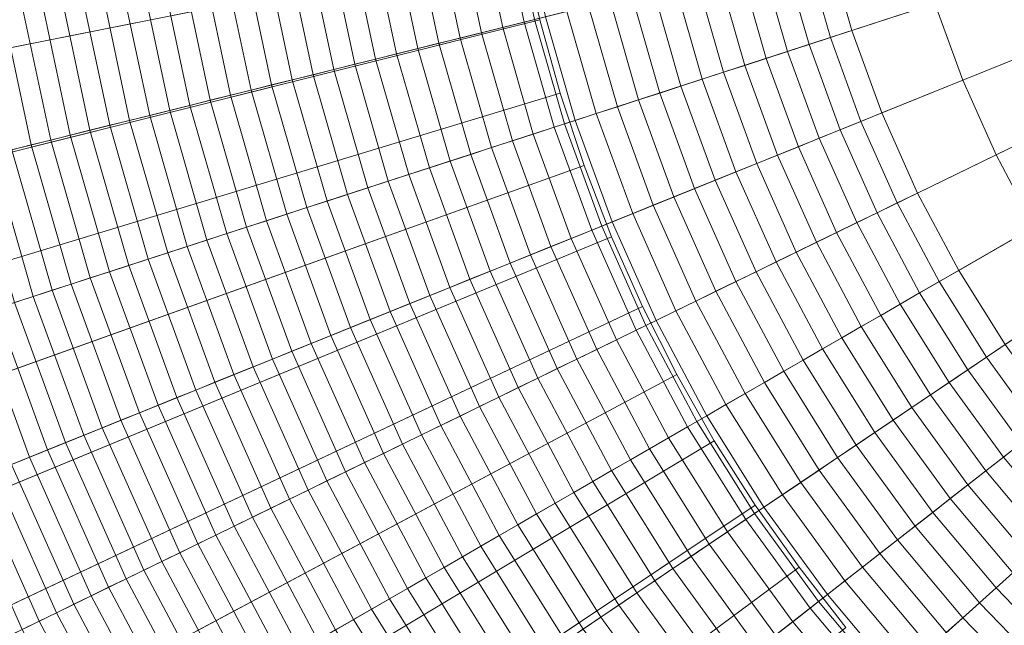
# Model space of a CAD drawing. Header units: centimetres. Extents: x -21.9 to 23.1, y -23 to 22.
# Tile 36 of 192: x -12.4 to -6.1, y -6.8 to -2.9. Entities that reach past the tile are written whole.
import ezdxf

# ---------------------------------------------------------------- set-up
doc = ezdxf.new("R2010")
doc.units = ezdxf.units.CM
doc.header["$LTSCALE"] = 2.54
doc.layers.add('Lucido design-1', color=7, linetype='Continuous')

# ---------------------------------------------------------------- blocks, each defined once
blk = doc.blocks.new('Gruppo-2-1')
at = {"color": 5, "linetype": 'Continuous', "lineweight": 9}
for points in [[(-7.2384, -2.46, -935.9022), (-7.0833, -3.0009, -935.9022), (-2.365, -1.4678, -936.1081), (-2.4246, -1.2598, -936.1081)], [(-1.8068, -1.2864, -948.7081), (-1.7468, -1.4512, -948.7081), (-6.3711, -3.3195, -948.7081), (-6.5502, -2.8276, -948.7081)], [(-1.7468, -1.4512, -948.7081), (-1.6755, -1.6114, -948.7081), (-6.1582, -3.7978, -948.7081), (-6.3711, -3.3195, -948.7081)], [(-21.4002, -2.6751, -949.2271), (-21.2674, -3.7512, -949.2271), (-9.276, -1.9724, -949.2271), (-9.3359, -1.4869, -949.2271)], [(-9.3359, -1.4869, -1010.9271), (-9.276, -1.9724, -1010.9271), (-20.8729, -3.6926, -1010.9271), (-21.0032, -2.636, -1010.9271)], [(-7.0833, -3.0009, -935.9022), (-6.8909, -3.5296, -935.9022), (-2.291, -1.6711, -936.1081), (-2.365, -1.4678, -936.1081)], [(-9.3625, -1.5553, -949.2271), (-9.2653, -2.2465, -949.2271), (-21.1844, -4.3481, -949.2271), (-21.3991, -2.8204, -949.2271)], [(-1.6755, -1.6114, -948.7081), (-1.5931, -1.7663, -948.7081), (-5.9124, -4.26, -948.7081), (-6.1582, -3.7978, -948.7081)], [(-6.8909, -3.5296, -935.9022), (-6.6621, -4.0435, -935.9022), (-2.203, -1.8687, -936.1081), (-2.291, -1.6711, -936.1081)], [(-6.6621, -4.0435, -935.9022), (-6.3979, -4.5403, -935.9022), (-2.1014, -2.0597, -936.1081), (-2.203, -1.8687, -936.1081)], [(-21.2674, -3.7512, -949.2271), (-21.0822, -4.8194, -949.2271), (-9.1925, -2.4544, -949.2271), (-9.276, -1.9724, -949.2271)], [(-9.276, -1.9724, -1010.9271), (-9.1925, -2.4544, -1010.9271), (-20.6911, -4.7416, -1010.9271), (-20.8729, -3.6926, -1010.9271)], [(-6.3979, -4.5403, -935.9022), (-6.0998, -5.0174, -935.9022), (-1.9868, -2.2432, -936.1081), (-2.1014, -2.0597, -936.1081)], [(-9.2653, -2.2465, -949.2271), (-9.1202, -2.9292, -949.2271), (-20.8637, -5.8572, -949.2271), (-21.1844, -4.3481, -949.2271)], [(-9.4727, -2.2831, -935.5887), (-9.3245, -2.9802, -935.5887), (-9.1873, -2.9459, -935.6207), (-9.3334, -2.2585, -935.6207)], [(-9.3334, -2.2585, -935.6207), (-9.1873, -2.9459, -935.6207), (-9.0497, -2.9116, -935.6511), (-9.1938, -2.2339, -935.6511)], [(-9.8884, -2.3563, -935.4834), (-9.7341, -3.0823, -935.4834), (-9.598, -3.0483, -935.5201), (-9.7502, -2.332, -935.5201)], [(-9.7502, -2.332, -935.5201), (-9.598, -3.0483, -935.5201), (-9.4614, -3.0143, -935.5552), (-9.6117, -2.3076, -935.5552)], [(-9.6117, -2.3076, -935.5552), (-9.4614, -3.0143, -935.5552), (-9.3245, -2.9802, -935.5887), (-9.4727, -2.2831, -935.5887)], [(-6.6945, -2.3244, -950.2271), (-6.5502, -2.8276, -950.2271), (-8.9278, -3.6002, -950.2271), (-9.1202, -2.9292, -950.2271)], [(-10.1635, -2.4049, -935.4055), (-10.0051, -3.1499, -935.4055), (-9.8698, -3.1161, -935.4452), (-10.0262, -2.3806, -935.4452)], [(-10.0262, -2.3806, -935.4452), (-9.8698, -3.1161, -935.4452), (-9.7341, -3.0823, -935.4834), (-9.8884, -2.3563, -935.4834)], [(-21.0822, -4.8194, -949.2271), (-20.8451, -5.8774, -949.2271), (-9.0855, -2.9318, -949.2271), (-9.1925, -2.4544, -949.2271)], [(-9.1925, -2.4544, -1010.9271), (-9.0855, -2.9318, -1010.9271), (-20.4582, -5.7805, -1010.9271), (-20.6911, -4.7416, -1010.9271)], [(-10.5728, -2.477, -935.277), (-10.4084, -3.2504, -935.277), (-10.2745, -3.217, -935.3213), (-10.4368, -2.4531, -935.3213)], [(-10.4368, -2.4531, -935.3213), (-10.2745, -3.217, -935.3213), (-10.14, -3.1835, -935.3642), (-10.3004, -2.429, -935.3642)], [(-10.3004, -2.429, -935.3642), (-10.14, -3.1835, -935.3642), (-10.0051, -3.1499, -935.4055), (-10.1635, -2.4049, -935.4055)], [(-9.1925, -2.4544, -949.2271), (-9.0855, -2.9318, -949.2271), (-9.0855, -2.9318, -1010.9271), (-9.1925, -2.4544, -1010.9271)], [(-7.3788, -2.495, -935.8924), (-7.2209, -3.0456, -935.8924), (-7.0833, -3.0009, -935.9022), (-7.2384, -2.46, -935.9022)], [(-10.9777, -2.5484, -935.1347), (-10.8073, -3.3499, -935.1347), (-10.6749, -3.3168, -935.1837), (-10.8432, -2.5247, -935.1837)], [(-10.8432, -2.5247, -935.1837), (-10.6749, -3.3168, -935.1837), (-10.5419, -3.2837, -935.2311), (-10.7083, -2.5009, -935.2311)], [(-10.7083, -2.5009, -935.2311), (-10.5419, -3.2837, -935.2311), (-10.4084, -3.2504, -935.277), (-10.5728, -2.477, -935.277)], [(-7.5191, -2.53, -935.881), (-7.3584, -3.0902, -935.881), (-7.2209, -3.0456, -935.8924), (-7.3788, -2.495, -935.8924)], [(-11.2449, -2.5955, -935.0324), (-11.0706, -3.4155, -935.0324), (-10.9392, -3.3828, -935.0843), (-11.1116, -2.572, -935.0843)], [(-11.1116, -2.572, -935.0843), (-10.9392, -3.3828, -935.0843), (-10.8073, -3.3499, -935.1347), (-10.9777, -2.5484, -935.1347)], [(-7.7992, -2.5999, -935.8535), (-7.633, -3.1795, -935.8535), (-7.4958, -3.1349, -935.8681), (-7.6592, -2.565, -935.8681)], [(-7.6592, -2.565, -935.8681), (-7.4958, -3.1349, -935.8681), (-7.3584, -3.0902, -935.881), (-7.5191, -2.53, -935.881)], [(-11.6414, -2.6655, -934.8676), (-11.4613, -3.5129, -934.8676), (-11.3316, -3.4806, -934.924), (-11.5098, -2.6423, -934.924)], [(-11.5098, -2.6423, -934.924), (-11.3316, -3.4806, -934.924), (-11.2014, -3.4481, -934.9789), (-11.3777, -2.6189, -934.9789)], [(-11.3777, -2.6189, -934.9789), (-11.2014, -3.4481, -934.9789), (-11.0706, -3.4155, -935.0324), (-11.2449, -2.5955, -935.0324)], [(-8.0787, -2.6695, -935.8197), (-7.9069, -3.2685, -935.8197), (-7.7701, -3.224, -935.8374), (-7.939, -2.6347, -935.8374)], [(-7.939, -2.6347, -935.8374), (-7.7701, -3.224, -935.8374), (-7.633, -3.1795, -935.8535), (-7.7992, -2.5999, -935.8535)], [(-12.0323, -2.7344, -934.6895), (-11.8464, -3.6089, -934.6895), (-11.7187, -3.5771, -934.7503), (-11.9026, -2.7115, -934.7503)], [(-11.9026, -2.7115, -934.7503), (-11.7187, -3.5771, -934.7503), (-11.5903, -3.5451, -934.8097), (-11.7723, -2.6885, -934.8097)], [(-11.7723, -2.6885, -934.8097), (-11.5903, -3.5451, -934.8097), (-11.4613, -3.5129, -934.8676), (-11.6414, -2.6655, -934.8676)], [(-8.3574, -2.739, -935.7794), (-8.1801, -3.3572, -935.7794), (-8.0436, -3.3129, -935.8003), (-8.2181, -2.7043, -935.8003)], [(-8.2181, -2.7043, -935.8003), (-8.0436, -3.3129, -935.8003), (-7.9069, -3.2685, -935.8197), (-8.0787, -2.6695, -935.8197)], [(-12.4171, -2.8022, -934.4984), (-12.2256, -3.7035, -934.4984), (-12.0999, -3.6721, -934.5635), (-12.2896, -2.7797, -934.5635)], [(-12.2896, -2.7797, -934.5635), (-12.0999, -3.6721, -934.5635), (-11.9735, -3.6406, -934.6272), (-12.1613, -2.7571, -934.6272)], [(-12.1613, -2.7571, -934.6272), (-11.9735, -3.6406, -934.6272), (-11.8464, -3.6089, -934.6895), (-12.0323, -2.7344, -934.6895)], [(-8.6351, -2.8083, -935.7328), (-8.4524, -3.4457, -935.7328), (-8.3164, -3.4015, -935.7569), (-8.4964, -2.7737, -935.7569)], [(-8.4964, -2.7737, -935.7569), (-8.3164, -3.4015, -935.7569), (-8.1801, -3.3572, -935.7794), (-8.3574, -2.739, -935.7794)], [(-12.6701, -2.8468, -934.3637), (-12.4748, -3.7656, -934.3637), (-12.3506, -3.7346, -934.4318), (-12.544, -2.8246, -934.4318)], [(-12.544, -2.8246, -934.4318), (-12.3506, -3.7346, -934.4318), (-12.2256, -3.7035, -934.4984), (-12.4171, -2.8022, -934.4984)], [(-6.5502, -2.8276, -950.2271), (-6.3711, -3.3195, -950.2271), (-8.6891, -4.2561, -950.2271), (-8.9278, -3.6002, -950.2271)], [(-8.9118, -2.8773, -935.6799), (-8.7236, -3.5338, -935.6799), (-8.5881, -3.4898, -935.7072), (-8.7736, -2.8428, -935.7072)], [(-8.7736, -2.8428, -935.7072), (-8.5881, -3.4898, -935.7072), (-8.4524, -3.4457, -935.7328), (-8.6351, -2.8083, -935.7328)], [(-6.5502, -2.8276, -948.7081), (-6.3711, -3.3195, -948.7081), (-6.3711, -3.3195, -950.2271), (-6.5502, -2.8276, -950.2271)], [(-9.0497, -2.9116, -935.6511), (-8.8587, -3.5777, -935.6511), (-8.7236, -3.5338, -935.6799), (-8.9118, -2.8773, -935.6799)], [(-9.1202, -2.9292, -949.2271), (-8.9278, -3.6002, -949.2271), (-20.4384, -7.3402, -949.2271), (-20.8637, -5.8572, -949.2271)], [(-20.8451, -5.8774, -949.2271), (-20.5558, -6.9223, -949.2271), (-8.955, -3.4032, -949.2271), (-9.0855, -2.9318, -949.2271)], [(-9.0855, -2.9318, -1010.9271), (-8.955, -3.4032, -1010.9271), (-20.1741, -6.8065, -1010.9271), (-20.4582, -5.7805, -1010.9271)], [(-9.3245, -2.9802, -935.5887), (-9.1281, -3.6652, -935.5887), (-8.9936, -3.6215, -935.6207), (-9.1873, -2.9459, -935.6207)], [(-9.1873, -2.9459, -935.6207), (-8.9936, -3.6215, -935.6207), (-8.8587, -3.5777, -935.6511), (-9.0497, -2.9116, -935.6511)], [(-9.1202, -2.9292, -950.2271), (-8.9278, -3.6002, -950.2271), (-8.9278, -3.6002, -949.2271), (-9.1202, -2.9292, -949.2271)], [(-9.0855, -2.9318, -949.2271), (-8.955, -3.4032, -949.2271), (-8.955, -3.4032, -1010.9271), (-9.0855, -2.9318, -1010.9271)], [(-9.598, -3.0483, -935.5201), (-9.3961, -3.7523, -935.5201), (-9.2623, -3.7088, -935.5552), (-9.4614, -3.0143, -935.5552)], [(-9.4614, -3.0143, -935.5552), (-9.2623, -3.7088, -935.5552), (-9.1281, -3.6652, -935.5887), (-9.3245, -2.9802, -935.5887)], [(-7.2209, -3.0456, -935.8924), (-7.025, -3.5838, -935.8924), (-6.8909, -3.5296, -935.9022), (-7.0833, -3.0009, -935.9022)], [(-9.8698, -3.1161, -935.4452), (-9.6626, -3.8389, -935.4452), (-9.5295, -3.7957, -935.4834), (-9.7341, -3.0823, -935.4834)], [(-9.7341, -3.0823, -935.4834), (-9.5295, -3.7957, -935.4834), (-9.3961, -3.7523, -935.5201), (-9.598, -3.0483, -935.5201)], [(-7.4958, -3.1349, -935.8681), (-7.293, -3.692, -935.8681), (-7.1591, -3.6379, -935.881), (-7.3584, -3.0902, -935.881)], [(-7.3584, -3.0902, -935.881), (-7.1591, -3.6379, -935.881), (-7.025, -3.5838, -935.8924), (-7.2209, -3.0456, -935.8924)], [(-10.14, -3.1835, -935.3642), (-9.9274, -3.925, -935.3642), (-9.7952, -3.882, -935.4055), (-10.0051, -3.1499, -935.4055)], [(-10.0051, -3.1499, -935.4055), (-9.7952, -3.882, -935.4055), (-9.6626, -3.8389, -935.4452), (-9.8698, -3.1161, -935.4452)], [(-7.633, -3.1795, -935.8535), (-7.4268, -3.7461, -935.8535), (-7.293, -3.692, -935.8681), (-7.4958, -3.1349, -935.8681)], [(-10.4084, -3.2504, -935.277), (-10.1905, -4.0104, -935.277), (-10.0592, -3.9678, -935.3213), (-10.2745, -3.217, -935.3213)], [(-10.2745, -3.217, -935.3213), (-10.0592, -3.9678, -935.3213), (-9.9274, -3.925, -935.3642), (-10.14, -3.1835, -935.3642)], [(-7.7701, -3.224, -935.8374), (-7.5604, -3.8001, -935.8374), (-7.4268, -3.7461, -935.8535), (-7.633, -3.1795, -935.8535)], [(-10.6749, -3.3168, -935.1837), (-10.4517, -4.0953, -935.1837), (-10.3213, -4.0529, -935.2311), (-10.5419, -3.2837, -935.2311)], [(-10.5419, -3.2837, -935.2311), (-10.3213, -4.0529, -935.2311), (-10.1905, -4.0104, -935.277), (-10.4084, -3.2504, -935.277)], [(-8.0436, -3.3129, -935.8003), (-7.8271, -3.9078, -935.8003), (-7.6938, -3.854, -935.8197), (-7.9069, -3.2685, -935.8197)], [(-7.9069, -3.2685, -935.8197), (-7.6938, -3.854, -935.8197), (-7.5604, -3.8001, -935.8374), (-7.7701, -3.224, -935.8374)], [(-10.8073, -3.3499, -935.1347), (-10.5815, -4.1375, -935.1347), (-10.4517, -4.0953, -935.1837), (-10.6749, -3.3168, -935.1837)], [(-6.3711, -3.3195, -950.2271), (-6.1582, -3.7978, -950.2271), (-8.4052, -4.8937, -950.2271), (-8.6891, -4.2561, -950.2271)], [(-8.1801, -3.3572, -935.7794), (-7.9602, -3.9616, -935.7794), (-7.8271, -3.9078, -935.8003), (-8.0436, -3.3129, -935.8003)], [(-6.3711, -3.3195, -948.7081), (-6.1582, -3.7978, -948.7081), (-6.1582, -3.7978, -950.2271), (-6.3711, -3.3195, -950.2271)], [(-20.5558, -6.9223, -949.2271), (-20.2153, -7.9517, -949.2271), (-8.8014, -3.8677, -949.2271), (-8.955, -3.4032, -949.2271)], [(-8.955, -3.4032, -1010.9271), (-8.8014, -3.8677, -1010.9271), (-19.8398, -7.8173, -1010.9271), (-20.1741, -6.8065, -1010.9271)], [(-11.0706, -3.4155, -935.0324), (-10.8396, -4.2213, -935.0324), (-10.7108, -4.1795, -935.0843), (-10.9392, -3.3828, -935.0843)], [(-10.9392, -3.3828, -935.0843), (-10.7108, -4.1795, -935.0843), (-10.5815, -4.1375, -935.1347), (-10.8073, -3.3499, -935.1347)], [(-8.955, -3.4032, -949.2271), (-8.8014, -3.8677, -949.2271), (-8.8014, -3.8677, -1010.9271), (-8.955, -3.4032, -1010.9271)], [(-8.4524, -3.4457, -935.7328), (-8.2256, -4.0688, -935.7328), (-8.093, -4.0152, -935.7569), (-8.3164, -3.4015, -935.7569)], [(-8.3164, -3.4015, -935.7569), (-8.093, -4.0152, -935.7569), (-7.9602, -3.9616, -935.7794), (-8.1801, -3.3572, -935.7794)], [(-11.3316, -3.4806, -934.924), (-11.0954, -4.3045, -934.924), (-10.9678, -4.263, -934.9789), (-11.2014, -3.4481, -934.9789)], [(-11.2014, -3.4481, -934.9789), (-10.9678, -4.263, -934.9789), (-10.8396, -4.2213, -935.0324), (-11.0706, -3.4155, -935.0324)], [(-8.5881, -3.4898, -935.7072), (-8.3579, -4.1223, -935.7072), (-8.2256, -4.0688, -935.7328), (-8.4524, -3.4457, -935.7328)], [(-11.5903, -3.5451, -934.8097), (-11.3489, -4.3868, -934.8097), (-11.2225, -4.3457, -934.8676), (-11.4613, -3.5129, -934.8676)], [(-11.4613, -3.5129, -934.8676), (-11.2225, -4.3457, -934.8676), (-11.0954, -4.3045, -934.924), (-11.3316, -3.4806, -934.924)], [(-8.8587, -3.5777, -935.6511), (-8.6217, -4.2289, -935.6511), (-8.49, -4.1756, -935.6799), (-8.7236, -3.5338, -935.6799)], [(-8.7236, -3.5338, -935.6799), (-8.49, -4.1756, -935.6799), (-8.3579, -4.1223, -935.7072), (-8.5881, -3.4898, -935.7072)], [(-7.025, -3.5838, -935.8924), (-6.7921, -4.107, -935.8924), (-6.6621, -4.0435, -935.9022), (-6.8909, -3.5296, -935.9022)], [(-8.9278, -3.6002, -949.2271), (-8.6891, -4.2561, -949.2271), (-19.9108, -8.7899, -949.2271), (-20.4384, -7.3402, -949.2271)], [(-11.8464, -3.6089, -934.6895), (-11.5999, -4.4684, -934.6895), (-11.4747, -4.4277, -934.7503), (-11.7187, -3.5771, -934.7503)], [(-11.7187, -3.5771, -934.7503), (-11.4747, -4.4277, -934.7503), (-11.3489, -4.3868, -934.8097), (-11.5903, -3.5451, -934.8097)], [(-8.9936, -3.6215, -935.6207), (-8.7532, -4.282, -935.6207), (-8.6217, -4.2289, -935.6511), (-8.8587, -3.5777, -935.6511)], [(-8.9278, -3.6002, -950.2271), (-8.6891, -4.2561, -950.2271), (-8.6891, -4.2561, -949.2271), (-8.9278, -3.6002, -949.2271)], [(-7.1591, -3.6379, -935.881), (-6.922, -4.1703, -935.881), (-6.7921, -4.107, -935.8924), (-7.025, -3.5838, -935.8924)], [(-12.0999, -3.6721, -934.5635), (-11.8484, -4.5491, -934.5635), (-11.7245, -4.5089, -934.6272), (-11.9735, -3.6406, -934.6272)], [(-11.9735, -3.6406, -934.6272), (-11.7245, -4.5089, -934.6272), (-11.5999, -4.4684, -934.6895), (-11.8464, -3.6089, -934.6895)], [(-9.2623, -3.7088, -935.5552), (-9.0152, -4.3878, -935.5552), (-8.8843, -4.335, -935.5887), (-9.1281, -3.6652, -935.5887)], [(-9.1281, -3.6652, -935.5887), (-8.8843, -4.335, -935.5887), (-8.7532, -4.282, -935.6207), (-8.9936, -3.6215, -935.6207)], [(-7.293, -3.692, -935.8681), (-7.0518, -4.2336, -935.8681), (-6.922, -4.1703, -935.881), (-7.1591, -3.6379, -935.881)], [(-12.3506, -3.7346, -934.4318), (-12.0941, -4.629, -934.4318), (-11.9716, -4.5892, -934.4984), (-12.2256, -3.7035, -934.4984)], [(-12.2256, -3.7035, -934.4984), (-11.9716, -4.5892, -934.4984), (-11.8484, -4.5491, -934.5635), (-12.0999, -3.6721, -934.5635)], [(-9.3961, -3.7523, -935.5201), (-9.1456, -4.4405, -935.5201), (-9.0152, -4.3878, -935.5552), (-9.2623, -3.7088, -935.5552)], [(-7.4268, -3.7461, -935.8535), (-7.1815, -4.2969, -935.8535), (-7.0518, -4.2336, -935.8681), (-7.293, -3.692, -935.8681)], [(-12.5984, -3.7964, -934.2943), (-12.337, -4.7079, -934.2943), (-12.2159, -4.6685, -934.3637), (-12.4748, -3.7656, -934.3637)], [(-12.4748, -3.7656, -934.3637), (-12.2159, -4.6685, -934.3637), (-12.0941, -4.629, -934.4318), (-12.3506, -3.7346, -934.4318)], [(-9.5295, -3.7957, -935.4834), (-9.2757, -4.4931, -935.4834), (-9.1456, -4.4405, -935.5201), (-9.3961, -3.7523, -935.5201)], [(-7.5604, -3.8001, -935.8374), (-7.3111, -4.3601, -935.8374), (-7.1815, -4.2969, -935.8535), (-7.4268, -3.7461, -935.8535)], [(-12.7211, -3.827, -934.2235), (-12.4574, -4.747, -934.2235), (-12.337, -4.7079, -934.2943), (-12.5984, -3.7964, -934.2943)], [(-9.7952, -3.882, -935.4055), (-9.5347, -4.5977, -935.4055), (-9.4054, -4.5455, -935.4452), (-9.6626, -3.8389, -935.4452)], [(-9.6626, -3.8389, -935.4452), (-9.4054, -4.5455, -935.4452), (-9.2757, -4.4931, -935.4834), (-9.5295, -3.7957, -935.4834)], [(-6.1582, -3.7978, -950.2271), (-5.9124, -4.26, -950.2271), (-8.0775, -5.51, -950.2271), (-8.4052, -4.8937, -950.2271)], [(-7.8271, -3.9078, -935.8003), (-7.5696, -4.4862, -935.8003), (-7.4404, -4.4232, -935.8197), (-7.6938, -3.854, -935.8197)], [(-7.6938, -3.854, -935.8197), (-7.4404, -4.4232, -935.8197), (-7.3111, -4.3601, -935.8374), (-7.5604, -3.8001, -935.8374)], [(-6.1582, -3.7978, -948.7081), (-5.9124, -4.26, -948.7081), (-5.9124, -4.26, -950.2271), (-6.1582, -3.7978, -950.2271)], [(-20.2153, -7.9517, -949.2271), (-19.825, -8.9632, -949.2271), (-8.6252, -4.3241, -949.2271), (-8.8014, -3.8677, -949.2271)], [(-8.8014, -3.8677, -1010.9271), (-8.6252, -4.3241, -1010.9271), (-19.4566, -8.8106, -1010.9271), (-19.8398, -7.8173, -1010.9271)], [(-9.9274, -3.925, -935.3642), (-9.6636, -4.6498, -935.3642), (-9.5347, -4.5977, -935.4055), (-9.7952, -3.882, -935.4055)], [(-8.8014, -3.8677, -949.2271), (-8.6252, -4.3241, -949.2271), (-8.6252, -4.3241, -1010.9271), (-8.8014, -3.8677, -1010.9271)], [(-7.9602, -3.9616, -935.7794), (-7.6986, -4.5491, -935.7794), (-7.5696, -4.4862, -935.8003), (-7.8271, -3.9078, -935.8003)], [(-10.1905, -4.0104, -935.277), (-9.9201, -4.7534, -935.277), (-9.7921, -4.7017, -935.3213), (-10.0592, -3.9678, -935.3213)], [(-10.0592, -3.9678, -935.3213), (-9.7921, -4.7017, -935.3213), (-9.6636, -4.6498, -935.3642), (-9.9274, -3.925, -935.3642)], [(-8.093, -4.0152, -935.7569), (-7.8273, -4.6119, -935.7569), (-7.6986, -4.5491, -935.7794), (-7.9602, -3.9616, -935.7794)], [(-10.3213, -4.0529, -935.2311), (-10.0476, -4.8049, -935.2311), (-9.9201, -4.7534, -935.277), (-10.1905, -4.0104, -935.277)], [(-8.2256, -4.0688, -935.7328), (-7.9559, -4.6746, -935.7328), (-7.8273, -4.6119, -935.7569), (-8.093, -4.0152, -935.7569)], [(-6.7921, -4.107, -935.8924), (-6.5232, -4.6126, -935.8924), (-6.3979, -4.5403, -935.9022), (-6.6621, -4.0435, -935.9022)], [(-10.5815, -4.1375, -935.1347), (-10.3012, -4.9074, -935.1347), (-10.1747, -4.8563, -935.1837), (-10.4517, -4.0953, -935.1837)], [(-10.4517, -4.0953, -935.1837), (-10.1747, -4.8563, -935.1837), (-10.0476, -4.8049, -935.2311), (-10.3213, -4.0529, -935.2311)], [(-8.3579, -4.1223, -935.7072), (-8.0841, -4.7371, -935.7072), (-7.9559, -4.6746, -935.7328), (-8.2256, -4.0688, -935.7328)], [(-6.922, -4.1703, -935.881), (-6.6484, -4.6849, -935.881), (-6.5232, -4.6126, -935.8924), (-6.7921, -4.107, -935.8924)], [(-10.7108, -4.1795, -935.0843), (-10.4273, -4.9584, -935.0843), (-10.3012, -4.9074, -935.1347), (-10.5815, -4.1375, -935.1347)], [(-8.49, -4.1756, -935.6799), (-8.2122, -4.7996, -935.6799), (-8.0841, -4.7371, -935.7072), (-8.3579, -4.1223, -935.7072)], [(-7.0518, -4.2336, -935.8681), (-6.7735, -4.7571, -935.8681), (-6.6484, -4.6849, -935.881), (-6.922, -4.1703, -935.881)], [(-10.9678, -4.263, -934.9789), (-10.6778, -5.0596, -934.9789), (-10.5528, -5.0091, -935.0324), (-10.8396, -4.2213, -935.0324)], [(-10.8396, -4.2213, -935.0324), (-10.5528, -5.0091, -935.0324), (-10.4273, -4.9584, -935.0843), (-10.7108, -4.1795, -935.0843)], [(-8.7532, -4.282, -935.6207), (-8.4673, -4.924, -935.6207), (-8.3399, -4.8619, -935.6511), (-8.6217, -4.2289, -935.6511)], [(-8.6217, -4.2289, -935.6511), (-8.3399, -4.8619, -935.6511), (-8.2122, -4.7996, -935.6799), (-8.49, -4.1756, -935.6799)], [(-7.1815, -4.2969, -935.8535), (-6.8985, -4.8293, -935.8535), (-6.7735, -4.7571, -935.8681), (-7.0518, -4.2336, -935.8681)], [(-8.6891, -4.2561, -949.2271), (-8.4052, -4.8937, -949.2271), (-19.2833, -10.1993, -949.2271), (-19.9108, -8.7899, -949.2271)], [(-11.0954, -4.3045, -934.924), (-10.8023, -5.1099, -934.924), (-10.6778, -5.0596, -934.9789), (-10.9678, -4.263, -934.9789)], [(-8.8843, -4.335, -935.5887), (-8.5945, -4.986, -935.5887), (-8.4673, -4.924, -935.6207), (-8.7532, -4.282, -935.6207)], [(-8.6891, -4.2561, -950.2271), (-8.4052, -4.8937, -950.2271), (-8.4052, -4.8937, -949.2271), (-8.6891, -4.2561, -949.2271)], [(-5.9124, -4.26, -950.2271), (-5.635, -4.7039, -950.2271), (-7.7076, -6.1019, -950.2271), (-8.0775, -5.51, -950.2271)], [(-7.3111, -4.3601, -935.8374), (-7.0233, -4.9013, -935.8374), (-6.8985, -4.8293, -935.8535), (-7.1815, -4.2969, -935.8535)], [(-19.825, -8.9632, -949.2271), (-19.3858, -9.9544, -949.2271), (-8.4271, -4.7713, -949.2271), (-8.6252, -4.3241, -949.2271)], [(-8.6252, -4.3241, -1010.9271), (-8.4271, -4.7713, -1010.9271), (-19.0252, -9.7839, -1010.9271), (-19.4566, -8.8106, -1010.9271)], [(-11.3489, -4.3868, -934.8097), (-11.0494, -5.2097, -934.8097), (-10.9261, -5.1599, -934.8676), (-11.2225, -4.3457, -934.8676)], [(-11.2225, -4.3457, -934.8676), (-10.9261, -5.1599, -934.8676), (-10.8023, -5.1099, -934.924), (-11.0954, -4.3045, -934.924)], [(-9.0152, -4.3878, -935.5552), (-8.7213, -5.0479, -935.5552), (-8.5945, -4.986, -935.5887), (-8.8843, -4.335, -935.5887)], [(-8.6252, -4.3241, -949.2271), (-8.4271, -4.7713, -949.2271), (-8.4271, -4.7713, -1010.9271), (-8.6252, -4.3241, -1010.9271)], [(-7.4404, -4.4232, -935.8197), (-7.1479, -4.9733, -935.8197), (-7.0233, -4.9013, -935.8374), (-7.3111, -4.3601, -935.8374)], [(-11.4747, -4.4277, -934.7503), (-11.1721, -5.2593, -934.7503), (-11.0494, -5.2097, -934.8097), (-11.3489, -4.3868, -934.8097)], [(-9.1456, -4.4405, -935.5201), (-8.8477, -5.1096, -935.5201), (-8.7213, -5.0479, -935.5552), (-9.0152, -4.3878, -935.5552)], [(-7.5696, -4.4862, -935.8003), (-7.2724, -5.0452, -935.8003), (-7.1479, -4.9733, -935.8197), (-7.4404, -4.4232, -935.8197)], [(-11.7245, -4.5089, -934.6272), (-11.4156, -5.3576, -934.6272), (-11.2941, -5.3086, -934.6895), (-11.5999, -4.4684, -934.6895)], [(-11.5999, -4.4684, -934.6895), (-11.2941, -5.3086, -934.6895), (-11.1721, -5.2593, -934.7503), (-11.4747, -4.4277, -934.7503)], [(-9.2757, -4.4931, -935.4834), (-8.9738, -5.1711, -935.4834), (-8.8477, -5.1096, -935.5201), (-9.1456, -4.4405, -935.5201)], [(-7.6986, -4.5491, -935.7794), (-7.3966, -5.1169, -935.7794), (-7.2724, -5.0452, -935.8003), (-7.5696, -4.4862, -935.8003)], [(-11.9716, -4.5892, -934.4984), (-11.6565, -5.455, -934.4984), (-11.5364, -5.4064, -934.5635), (-11.8484, -4.5491, -934.5635)], [(-11.8484, -4.5491, -934.5635), (-11.5364, -5.4064, -934.5635), (-11.4156, -5.3576, -934.6272), (-11.7245, -4.5089, -934.6272)], [(-9.5347, -4.5977, -935.4055), (-9.2249, -5.2935, -935.4055), (-9.0996, -5.2324, -935.4452), (-9.4054, -4.5455, -935.4452)], [(-9.4054, -4.5455, -935.4452), (-9.0996, -5.2324, -935.4452), (-8.9738, -5.1711, -935.4834), (-9.2757, -4.4931, -935.4834)], [(-7.8273, -4.6119, -935.7569), (-7.5207, -5.1885, -935.7569), (-7.3966, -5.1169, -935.7794), (-7.6986, -4.5491, -935.7794)], [(-6.5232, -4.6126, -935.8924), (-6.2197, -5.0983, -935.8924), (-6.0998, -5.0174, -935.9022), (-6.3979, -4.5403, -935.9022)], [(-12.0941, -4.629, -934.4318), (-11.7759, -5.5032, -934.4318), (-11.6565, -5.455, -934.4984), (-11.9716, -4.5892, -934.4984)], [(-9.6636, -4.6498, -935.3642), (-9.3499, -5.3545, -935.3642), (-9.2249, -5.2935, -935.4055), (-9.5347, -4.5977, -935.4055)], [(-7.9559, -4.6746, -935.7328), (-7.6446, -5.26, -935.7328), (-7.5207, -5.1885, -935.7569), (-7.8273, -4.6119, -935.7569)], [(-6.6484, -4.6849, -935.881), (-6.3396, -5.1792, -935.881), (-6.2197, -5.0983, -935.8924), (-6.5232, -4.6126, -935.8924)], [(-12.337, -4.7079, -934.2943), (-12.0127, -5.5989, -934.2943), (-11.8947, -5.5512, -934.3637), (-12.2159, -4.6685, -934.3637)], [(-12.2159, -4.6685, -934.3637), (-11.8947, -5.5512, -934.3637), (-11.7759, -5.5032, -934.4318), (-12.0941, -4.629, -934.4318)], [(-9.7921, -4.7017, -935.3213), (-9.4744, -5.4152, -935.3213), (-9.3499, -5.3545, -935.3642), (-9.6636, -4.6498, -935.3642)], [(-8.0841, -4.7371, -935.7072), (-7.7682, -5.3314, -935.7072), (-7.6446, -5.26, -935.7328), (-7.9559, -4.6746, -935.7328)], [(-12.4574, -4.747, -934.2235), (-12.13, -5.6463, -934.2235), (-12.0127, -5.5989, -934.2943), (-12.337, -4.7079, -934.2943)], [(-9.9201, -4.7534, -935.277), (-9.5985, -5.4757, -935.277), (-9.4744, -5.4152, -935.3213), (-9.7921, -4.7017, -935.3213)], [(-8.2122, -4.7996, -935.6799), (-7.8915, -5.4026, -935.6799), (-7.7682, -5.3314, -935.7072), (-8.0841, -4.7371, -935.7072)], [(-5.635, -4.7039, -950.2271), (-5.3273, -5.1275, -950.2271), (-7.2973, -6.6666, -950.2271), (-7.7076, -6.1019, -950.2271)], [(-6.7735, -4.7571, -935.8681), (-6.4593, -5.2599, -935.8681), (-6.3396, -5.1792, -935.881), (-6.6484, -4.6849, -935.881)], [(-19.3858, -9.9544, -949.2271), (-18.8986, -10.923, -949.2271), (-8.2072, -5.2084, -949.2271), (-8.4271, -4.7713, -949.2271)], [(-8.4271, -4.7713, -1010.9271), (-8.2072, -5.2084, -1010.9271), (-18.5469, -10.735, -1010.9271), (-19.0252, -9.7839, -1010.9271)], [(-12.6958, -4.8245, -934.0776), (-12.3625, -5.7402, -934.0776), (-12.2466, -5.6934, -934.1512), (-12.5769, -4.7858, -934.1512)], [(-12.5769, -4.7858, -934.1512), (-12.2466, -5.6934, -934.1512), (-12.13, -5.6463, -934.2235), (-12.4574, -4.747, -934.2235)], [(-10.0476, -4.8049, -935.2311), (-9.7221, -5.536, -935.2311), (-9.5985, -5.4757, -935.277), (-9.9201, -4.7534, -935.277)], [(-8.4271, -4.7713, -949.2271), (-8.2072, -5.2084, -949.2271), (-8.2072, -5.2084, -1010.9271), (-8.4271, -4.7713, -1010.9271)], [(-8.3399, -4.8619, -935.6511), (-8.0146, -5.4737, -935.6511), (-7.8915, -5.4026, -935.6799), (-8.2122, -4.7996, -935.6799)], [(-6.8985, -4.8293, -935.8535), (-6.5789, -5.3406, -935.8535), (-6.4593, -5.2599, -935.8681), (-6.7735, -4.7571, -935.8681)], [(-12.8138, -4.8628, -934.0026), (-12.4775, -5.7867, -934.0026), (-12.3625, -5.7402, -934.0776), (-12.6958, -4.8245, -934.0776)], [(-10.3012, -4.9074, -935.1347), (-9.968, -5.6559, -935.1347), (-9.8453, -5.5961, -935.1837), (-10.1747, -4.8563, -935.1837)], [(-10.1747, -4.8563, -935.1837), (-9.8453, -5.5961, -935.1837), (-9.7221, -5.536, -935.2311), (-10.0476, -4.8049, -935.2311)], [(-8.4673, -4.924, -935.6207), (-8.1374, -5.5446, -935.6207), (-8.0146, -5.4737, -935.6511), (-8.3399, -4.8619, -935.6511)], [(-7.0233, -4.9013, -935.8374), (-6.6984, -5.4212, -935.8374), (-6.5789, -5.3406, -935.8535), (-6.8985, -4.8293, -935.8535)], [(-8.4052, -4.8937, -949.2271), (-8.0775, -5.51, -949.2271), (-18.559, -11.5615, -949.2271), (-19.2833, -10.1993, -949.2271)], [(-10.4273, -4.9584, -935.0843), (-10.0902, -5.7155, -935.0843), (-9.968, -5.6559, -935.1347), (-10.3012, -4.9074, -935.1347)], [(-8.5945, -4.986, -935.5887), (-8.2599, -5.6153, -935.5887), (-8.1374, -5.5446, -935.6207), (-8.4673, -4.924, -935.6207)], [(-8.4052, -4.8937, -950.2271), (-8.0775, -5.51, -950.2271), (-8.0775, -5.51, -949.2271), (-8.4052, -4.8937, -949.2271)], [(-7.1479, -4.9733, -935.8197), (-6.8177, -5.5017, -935.8197), (-6.6984, -5.4212, -935.8374), (-7.0233, -4.9013, -935.8374)], [(-10.5528, -5.0091, -935.0324), (-10.2119, -5.7749, -935.0324), (-10.0902, -5.7155, -935.0843), (-10.4273, -4.9584, -935.0843)], [(-8.7213, -5.0479, -935.5552), (-8.3821, -5.6858, -935.5552), (-8.2599, -5.6153, -935.5887), (-8.5945, -4.986, -935.5887)], [(-7.2724, -5.0452, -935.8003), (-6.9369, -5.5821, -935.8003), (-6.8177, -5.5017, -935.8197), (-7.1479, -4.9733, -935.8197)], [(-10.6778, -5.0596, -934.9789), (-10.333, -5.834, -934.9789), (-10.2119, -5.7749, -935.0324), (-10.5528, -5.0091, -935.0324)], [(-8.8477, -5.1096, -935.5201), (-8.5039, -5.7562, -935.5201), (-8.3821, -5.6858, -935.5552), (-8.7213, -5.0479, -935.5552)], [(-7.3966, -5.1169, -935.7794), (-7.0558, -5.6623, -935.7794), (-6.9369, -5.5821, -935.8003), (-7.2724, -5.0452, -935.8003)], [(-6.2197, -5.0983, -935.8924), (-5.8831, -5.5617, -935.8924), (-5.7691, -5.4726, -935.9022), (-6.0998, -5.0174, -935.9022)], [(-10.9261, -5.1599, -934.8676), (-10.5737, -5.9514, -934.8676), (-10.4537, -5.8928, -934.924), (-10.8023, -5.1099, -934.924)], [(-10.8023, -5.1099, -934.924), (-10.4537, -5.8928, -934.924), (-10.333, -5.834, -934.9789), (-10.6778, -5.0596, -934.9789)], [(-8.9738, -5.1711, -935.4834), (-8.6254, -5.8263, -935.4834), (-8.5039, -5.7562, -935.5201), (-8.8477, -5.1096, -935.5201)], [(-7.5207, -5.1885, -935.7569), (-7.1746, -5.7424, -935.7569), (-7.0558, -5.6623, -935.7794), (-7.3966, -5.1169, -935.7794)], [(-6.3396, -5.1792, -935.881), (-5.997, -5.6507, -935.881), (-5.8831, -5.5617, -935.8924), (-6.2197, -5.0983, -935.8924)], [(-11.0494, -5.2097, -934.8097), (-10.6932, -6.0097, -934.8097), (-10.5737, -5.9514, -934.8676), (-10.9261, -5.1599, -934.8676)], [(-9.0996, -5.2324, -935.4452), (-8.7466, -5.8963, -935.4452), (-8.6254, -5.8263, -935.4834), (-8.9738, -5.1711, -935.4834)], [(-5.3273, -5.1275, -950.2271), (-4.9908, -5.5285, -950.2271), (-6.8487, -7.2013, -950.2271), (-7.2973, -6.6666, -950.2271)], [(-6.4593, -5.2599, -935.8681), (-6.1108, -5.7396, -935.8681), (-5.997, -5.6507, -935.881), (-6.3396, -5.1792, -935.881)], [(-18.8986, -10.923, -949.2271), (-18.3644, -11.8665, -949.2271), (-7.9662, -5.634, -949.2271), (-8.2072, -5.2084, -949.2271)], [(-8.2072, -5.2084, -1010.9271), (-7.9662, -5.634, -1010.9271), (-18.0223, -11.6614, -1010.9271), (-18.5469, -10.735, -1010.9271)], [(-11.1721, -5.2593, -934.7503), (-10.8122, -6.0677, -934.7503), (-10.6932, -6.0097, -934.8097), (-11.0494, -5.2097, -934.8097)], [(-9.2249, -5.2935, -935.4055), (-8.8673, -5.966, -935.4055), (-8.7466, -5.8963, -935.4452), (-9.0996, -5.2324, -935.4452)], [(-8.2072, -5.2084, -949.2271), (-7.9662, -5.634, -949.2271), (-7.9662, -5.634, -1010.9271), (-8.2072, -5.2084, -1010.9271)], [(-7.6446, -5.26, -935.7328), (-7.2932, -5.8224, -935.7328), (-7.1746, -5.7424, -935.7569), (-7.5207, -5.1885, -935.7569)], [(-11.2941, -5.3086, -934.6895), (-10.9305, -6.1254, -934.6895), (-10.8122, -6.0677, -934.7503), (-11.1721, -5.2593, -934.7503)], [(-9.3499, -5.3545, -935.3642), (-8.9877, -6.0355, -935.3642), (-8.8673, -5.966, -935.4055), (-9.2249, -5.2935, -935.4055)], [(-7.7682, -5.3314, -935.7072), (-7.4115, -5.9022, -935.7072), (-7.2932, -5.8224, -935.7328), (-7.6446, -5.26, -935.7328)], [(-6.5789, -5.3406, -935.8535), (-6.2245, -5.8284, -935.8535), (-6.1108, -5.7396, -935.8681), (-6.4593, -5.2599, -935.8681)], [(-11.5364, -5.4064, -934.5635), (-11.1653, -6.2399, -934.5635), (-11.0482, -6.1828, -934.6272), (-11.4156, -5.3576, -934.6272)], [(-11.4156, -5.3576, -934.6272), (-11.0482, -6.1828, -934.6272), (-10.9305, -6.1254, -934.6895), (-11.2941, -5.3086, -934.6895)], [(-9.4744, -5.4152, -935.3213), (-9.1077, -6.1048, -935.3213), (-8.9877, -6.0355, -935.3642), (-9.3499, -5.3545, -935.3642)], [(-7.8915, -5.4026, -935.6799), (-7.5296, -5.9818, -935.6799), (-7.4115, -5.9022, -935.7072), (-7.7682, -5.3314, -935.7072)], [(-6.6984, -5.4212, -935.8374), (-6.3381, -5.9172, -935.8374), (-6.2245, -5.8284, -935.8535), (-6.5789, -5.3406, -935.8535)], [(-11.6565, -5.455, -934.4984), (-11.2817, -6.2967, -934.4984), (-11.1653, -6.2399, -934.5635), (-11.5364, -5.4064, -934.5635)], [(-9.5985, -5.4757, -935.277), (-9.2273, -6.1738, -935.277), (-9.1077, -6.1048, -935.3213), (-9.4744, -5.4152, -935.3213)], [(-8.0146, -5.4737, -935.6511), (-7.6474, -6.0613, -935.6511), (-7.5296, -5.9818, -935.6799), (-7.8915, -5.4026, -935.6799)], [(-6.8177, -5.5017, -935.8197), (-6.4515, -6.0058, -935.8197), (-6.3381, -5.9172, -935.8374), (-6.6984, -5.4212, -935.8374)], [(-11.7759, -5.5032, -934.4318), (-11.3975, -6.3532, -934.4318), (-11.2817, -6.2967, -934.4984), (-11.6565, -5.455, -934.4984)], [(-9.7221, -5.536, -935.2311), (-9.3464, -6.2426, -935.2311), (-9.2273, -6.1738, -935.277), (-9.5985, -5.4757, -935.277)], [(-8.1374, -5.5446, -935.6207), (-7.7649, -6.1406, -935.6207), (-7.6474, -6.0613, -935.6511), (-8.0146, -5.4737, -935.6511)], [(-8.0775, -5.51, -949.2271), (-7.7076, -6.1019, -949.2271), (-17.7414, -12.8698, -949.2271), (-18.559, -11.5615, -949.2271)], [(-12.0127, -5.5989, -934.2943), (-11.627, -6.4651, -934.2943), (-11.5126, -6.4093, -934.3637), (-11.8947, -5.5512, -934.3637)], [(-11.8947, -5.5512, -934.3637), (-11.5126, -6.4093, -934.3637), (-11.3975, -6.3532, -934.4318), (-11.7759, -5.5032, -934.4318)], [(-9.8453, -5.5961, -935.1837), (-9.4651, -6.3111, -935.1837), (-9.3464, -6.2426, -935.2311), (-9.7221, -5.536, -935.2311)], [(-8.2599, -5.6153, -935.5887), (-7.8822, -6.2197, -935.5887), (-7.7649, -6.1406, -935.6207), (-8.1374, -5.5446, -935.6207)], [(-8.0775, -5.51, -950.2271), (-7.7076, -6.1019, -950.2271), (-7.7076, -6.1019, -949.2271), (-8.0775, -5.51, -949.2271)], [(-6.9369, -5.5821, -935.8003), (-6.5648, -6.0943, -935.8003), (-6.4515, -6.0058, -935.8197), (-6.8177, -5.5017, -935.8197)], [(-4.9908, -5.5285, -950.2271), (-4.6272, -5.905, -950.2271), (-6.3638, -7.7034, -950.2271), (-6.8487, -7.2013, -950.2271)], [(-12.13, -5.6463, -934.2235), (-11.7408, -6.5206, -934.2235), (-11.627, -6.4651, -934.2943), (-12.0127, -5.5989, -934.2943)], [(-9.968, -5.6559, -935.1347), (-9.5833, -6.3794, -935.1347), (-9.4651, -6.3111, -935.1837), (-9.8453, -5.5961, -935.1837)], [(-8.3821, -5.6858, -935.5552), (-7.9992, -6.2986, -935.5552), (-7.8822, -6.2197, -935.5887), (-8.2599, -5.6153, -935.5887)], [(-7.0558, -5.6623, -935.7794), (-6.6778, -6.1826, -935.7794), (-6.5648, -6.0943, -935.8003), (-6.9369, -5.5821, -935.8003)], [(-18.3644, -11.8665, -949.2271), (-17.7839, -12.7822, -949.2271), (-7.7043, -6.0472, -949.2271), (-7.9662, -5.634, -949.2271)], [(-7.9662, -5.634, -1010.9271), (-7.7043, -6.0472, -1010.9271), (-17.4523, -12.5607, -1010.9271), (-18.0223, -11.6614, -1010.9271)], [(-12.2466, -5.6934, -934.1512), (-11.8538, -6.5757, -934.1512), (-11.7408, -6.5206, -934.2235), (-12.13, -5.6463, -934.2235)], [(-10.0902, -5.7155, -935.0843), (-9.7011, -6.4474, -935.0843), (-9.5833, -6.3794, -935.1347), (-9.968, -5.6559, -935.1347)], [(-8.5039, -5.7562, -935.5201), (-8.1158, -6.3773, -935.5201), (-7.9992, -6.2986, -935.5552), (-8.3821, -5.6858, -935.5552)], [(-7.9662, -5.634, -949.2271), (-7.7043, -6.0472, -949.2271), (-7.7043, -6.0472, -1010.9271), (-7.9662, -5.634, -1010.9271)], [(-7.1746, -5.7424, -935.7569), (-6.7907, -6.2708, -935.7569), (-6.6778, -6.1826, -935.7794), (-7.0558, -5.6623, -935.7794)], [(-6.1108, -5.7396, -935.8681), (-5.7297, -6.1938, -935.8681), (-5.6224, -6.0971, -935.881), (-5.997, -5.6507, -935.881)], [(-12.4775, -5.7867, -934.0026), (-12.0776, -6.6849, -934.0026), (-11.9661, -6.6305, -934.0776), (-12.3625, -5.7402, -934.0776)], [(-12.3625, -5.7402, -934.0776), (-11.9661, -6.6305, -934.0776), (-11.8538, -6.5757, -934.1512), (-12.2466, -5.6934, -934.1512)], [(-10.2119, -5.7749, -935.0324), (-9.8183, -6.5151, -935.0324), (-9.7011, -6.4474, -935.0843), (-10.0902, -5.7155, -935.0843)], [(-7.2932, -5.8224, -935.7328), (-6.9034, -6.3588, -935.7328), (-6.7907, -6.2708, -935.7569), (-7.1746, -5.7424, -935.7569)], [(-6.2245, -5.8284, -935.8535), (-5.8369, -6.2903, -935.8535), (-5.7297, -6.1938, -935.8681), (-6.1108, -5.7396, -935.8681)], [(-12.5918, -5.8329, -933.9263), (-12.1884, -6.7389, -933.9263), (-12.0776, -6.6849, -934.0026), (-12.4775, -5.7867, -934.0026)], [(-10.333, -5.834, -934.9789), (-9.9351, -6.5825, -934.9789), (-9.8183, -6.5151, -935.0324), (-10.2119, -5.7749, -935.0324)], [(-8.6254, -5.8263, -935.4834), (-8.2321, -6.4557, -935.4834), (-8.1158, -6.3773, -935.5201), (-8.5039, -5.7562, -935.5201)], [(-12.7053, -5.8787, -933.8485), (-12.2985, -6.7926, -933.8485), (-12.1884, -6.7389, -933.9263), (-12.5918, -5.8329, -933.9263)], [(-10.4537, -5.8928, -934.924), (-10.0513, -6.6496, -934.924), (-9.9351, -6.5825, -934.9789), (-10.333, -5.834, -934.9789)], [(-8.7466, -5.8963, -935.4452), (-8.3481, -6.534, -935.4452), (-8.2321, -6.4557, -935.4834), (-8.6254, -5.8263, -935.4834)], [(-7.4115, -5.9022, -935.7072), (-7.0159, -6.4467, -935.7072), (-6.9034, -6.3588, -935.7328), (-7.2932, -5.8224, -935.7328)], [(-6.3381, -5.9172, -935.8374), (-5.944, -6.3868, -935.8374), (-5.8369, -6.2903, -935.8535), (-6.2245, -5.8284, -935.8535)], [(-12.9299, -5.9695, -933.689), (-12.5162, -6.8988, -933.689), (-12.4077, -6.8459, -933.7694), (-12.818, -5.9243, -933.7694)], [(-12.818, -5.9243, -933.7694), (-12.4077, -6.8459, -933.7694), (-12.2985, -6.7926, -933.8485), (-12.7053, -5.8787, -933.8485)], [(-10.5737, -5.9514, -934.8676), (-10.167, -6.7164, -934.8676), (-10.0513, -6.6496, -934.924), (-10.4537, -5.8928, -934.924)], [(-8.8673, -5.966, -935.4055), (-8.4637, -6.6119, -935.4055), (-8.3481, -6.534, -935.4452), (-8.7466, -5.8963, -935.4452)], [(-7.5296, -5.9818, -935.6799), (-7.1281, -6.5344, -935.6799), (-7.0159, -6.4467, -935.7072), (-7.4115, -5.9022, -935.7072)], [(-6.4515, -6.0058, -935.8197), (-6.051, -6.4831, -935.8197), (-5.944, -6.3868, -935.8374), (-6.3381, -5.9172, -935.8374)], [(-4.6272, -5.905, -950.2271), (-4.2381, -6.2553, -950.2271), (-5.8451, -8.1704, -950.2271), (-6.3638, -7.7034, -950.2271)], [(-10.6932, -6.0097, -934.8097), (-10.2821, -6.7829, -934.8097), (-10.167, -6.7164, -934.8676), (-10.5737, -5.9514, -934.8676)], [(-8.9877, -6.0355, -935.3642), (-8.579, -6.6897, -935.3642), (-8.4637, -6.6119, -935.4055), (-8.8673, -5.966, -935.4055)], [(-7.6474, -6.0613, -935.6511), (-7.2401, -6.6219, -935.6511), (-7.1281, -6.5344, -935.6799), (-7.5296, -5.9818, -935.6799)], [(-17.7839, -12.7822, -949.2271), (-17.1595, -13.6685, -949.2271), (-7.4226, -6.4471, -949.2271), (-7.7043, -6.0472, -949.2271)], [(-7.7043, -6.0472, -1010.9271), (-7.4226, -6.4471, -1010.9271), (-16.8391, -13.431, -1010.9271), (-17.4523, -12.5607, -1010.9271)], [(-10.8122, -6.0677, -934.7503), (-10.3967, -6.849, -934.7503), (-10.2821, -6.7829, -934.8097), (-10.6932, -6.0097, -934.8097)], [(-9.1077, -6.1048, -935.3213), (-8.6938, -6.7671, -935.3213), (-8.579, -6.6897, -935.3642), (-8.9877, -6.0355, -935.3642)], [(-7.7649, -6.1406, -935.6207), (-7.3518, -6.7092, -935.6207), (-7.2401, -6.6219, -935.6511), (-7.6474, -6.0613, -935.6511)], [(-7.7043, -6.0472, -949.2271), (-7.4226, -6.4471, -949.2271), (-7.4226, -6.4471, -1010.9271), (-7.7043, -6.0472, -1010.9271)], [(-6.5648, -6.0943, -935.8003), (-6.1578, -6.5792, -935.8003), (-6.051, -6.4831, -935.8197), (-6.4515, -6.0058, -935.8197)], [(-7.7076, -6.1019, -949.2271), (-7.2973, -6.6666, -949.2271), (-16.8346, -14.118, -949.2271), (-17.7414, -12.8698, -949.2271)], [(-11.0482, -6.1828, -934.6272), (-10.6241, -6.9803, -934.6272), (-10.5107, -6.9148, -934.6895), (-10.9305, -6.1254, -934.6895)], [(-10.9305, -6.1254, -934.6895), (-10.5107, -6.9148, -934.6895), (-10.3967, -6.849, -934.7503), (-10.8122, -6.0677, -934.7503)], [(-9.2273, -6.1738, -935.277), (-8.8083, -6.8443, -935.277), (-8.6938, -6.7671, -935.3213), (-9.1077, -6.1048, -935.3213)], [(-7.7076, -6.1019, -950.2271), (-7.2973, -6.6666, -950.2271), (-7.2973, -6.6666, -949.2271), (-7.7076, -6.1019, -949.2271)], [(-6.6778, -6.1826, -935.7794), (-6.2644, -6.6753, -935.7794), (-6.1578, -6.5792, -935.8003), (-6.5648, -6.0943, -935.8003)], [(-11.1653, -6.2399, -934.5635), (-10.737, -7.0454, -934.5635), (-10.6241, -6.9803, -934.6272), (-11.0482, -6.1828, -934.6272)], [(-9.3464, -6.2426, -935.2311), (-8.9223, -6.9213, -935.2311), (-8.8083, -6.8443, -935.277), (-9.2273, -6.1738, -935.277)], [(-7.8822, -6.2197, -935.5887), (-7.4633, -6.7963, -935.5887), (-7.3518, -6.7092, -935.6207), (-7.7649, -6.1406, -935.6207)], [(-6.7907, -6.2708, -935.7569), (-6.3709, -6.7711, -935.7569), (-6.2644, -6.6753, -935.7794), (-6.6778, -6.1826, -935.7794)], [(-11.2817, -6.2967, -934.4984), (-10.8492, -7.1102, -934.4984), (-10.737, -7.0454, -934.5635), (-11.1653, -6.2399, -934.5635)], [(-9.4651, -6.3111, -935.1837), (-9.036, -6.9979, -935.1837), (-8.9223, -6.9213, -935.2311), (-9.3464, -6.2426, -935.2311)], [(-7.9992, -6.2986, -935.5552), (-7.5745, -6.8831, -935.5552), (-7.4633, -6.7963, -935.5887), (-7.8822, -6.2197, -935.5887)], [(-11.3975, -6.3532, -934.4318), (-10.9607, -7.1746, -934.4318), (-10.8492, -7.1102, -934.4984), (-11.2817, -6.2967, -934.4984)], [(-9.5833, -6.3794, -935.1347), (-9.1491, -7.0742, -935.1347), (-9.036, -6.9979, -935.1837), (-9.4651, -6.3111, -935.1837)], [(-8.1158, -6.3773, -935.5201), (-7.6854, -6.9698, -935.5201), (-7.5745, -6.8831, -935.5552), (-7.9992, -6.2986, -935.5552)], [(-6.9034, -6.3588, -935.7328), (-6.4772, -6.8668, -935.7328), (-6.3709, -6.7711, -935.7569), (-6.7907, -6.2708, -935.7569)], [(-11.5126, -6.4093, -934.3637), (-11.0716, -7.2387, -934.3637), (-10.9607, -7.1746, -934.4318), (-11.3975, -6.3532, -934.4318)], [(-9.7011, -6.4474, -935.0843), (-9.2618, -7.1503, -935.0843), (-9.1491, -7.0742, -935.1347), (-9.5833, -6.3794, -935.1347)], [(-8.2321, -6.4557, -935.4834), (-7.7959, -7.0561, -935.4834), (-7.6854, -6.9698, -935.5201), (-8.1158, -6.3773, -935.5201)], [(-7.0159, -6.4467, -935.7072), (-6.5832, -6.9623, -935.7072), (-6.4772, -6.8668, -935.7328), (-6.9034, -6.3588, -935.7328)], [(-11.627, -6.4651, -934.2943), (-11.1819, -7.3023, -934.2943), (-11.0716, -7.2387, -934.3637), (-11.5126, -6.4093, -934.3637)], [(-17.1595, -13.6685, -949.2271), (-16.4925, -14.5233, -949.2271), (-7.1216, -6.8328, -949.2271), (-7.4226, -6.4471, -949.2271)], [(-7.4226, -6.4471, -1010.9271), (-7.1216, -6.8328, -1010.9271), (-16.1842, -14.2703, -1010.9271), (-16.8391, -13.431, -1010.9271)], [(-11.7408, -6.5206, -934.2235), (-11.2915, -7.3656, -934.2235), (-11.1819, -7.3023, -934.2943), (-11.627, -6.4651, -934.2943)], [(-9.8183, -6.5151, -935.0324), (-9.3741, -7.226, -935.0324), (-9.2618, -7.1503, -935.0843), (-9.7011, -6.4474, -935.0843)], [(-8.3481, -6.534, -935.4452), (-7.9062, -7.1423, -935.4452), (-7.7959, -7.0561, -935.4834), (-8.2321, -6.4557, -935.4834)], [(-7.4226, -6.4471, -949.2271), (-7.1216, -6.8328, -949.2271), (-7.1216, -6.8328, -1010.9271), (-7.4226, -6.4471, -1010.9271)], [(-7.1281, -6.5344, -935.6799), (-6.6891, -7.0576, -935.6799), (-6.5832, -6.9623, -935.7072), (-7.0159, -6.4467, -935.7072)], [(-6.1578, -6.5792, -935.8003), (-5.718, -7.0346, -935.8003), (-5.6182, -6.9313, -935.8197), (-6.051, -6.4831, -935.8197)], [(-11.8538, -6.5757, -934.1512), (-11.4004, -7.4285, -934.1512), (-11.2915, -7.3656, -934.2235), (-11.7408, -6.5206, -934.2235)], [(-9.9351, -6.5825, -934.9789), (-9.4859, -7.3014, -934.9789), (-9.3741, -7.226, -935.0324), (-9.8183, -6.5151, -935.0324)], [(-8.4637, -6.6119, -935.4055), (-8.016, -7.2281, -935.4055), (-7.9062, -7.1423, -935.4452), (-8.3481, -6.534, -935.4452)], [(-7.2401, -6.6219, -935.6511), (-6.7947, -7.1527, -935.6511), (-6.6891, -7.0576, -935.6799), (-7.1281, -6.5344, -935.6799)], [(-12.0776, -6.6849, -934.0026), (-11.6161, -7.553, -934.0026), (-11.5086, -7.4909, -934.0776), (-11.9661, -6.6305, -934.0776)], [(-11.9661, -6.6305, -934.0776), (-11.5086, -7.4909, -934.0776), (-11.4004, -7.4285, -934.1512), (-11.8538, -6.5757, -934.1512)], [(-10.0513, -6.6496, -934.924), (-9.5971, -7.3764, -934.924), (-9.4859, -7.3014, -934.9789), (-9.9351, -6.5825, -934.9789)], [(-8.579, -6.6897, -935.3642), (-8.1256, -7.3137, -935.3642), (-8.016, -7.2281, -935.4055), (-8.4637, -6.6119, -935.4055)], [(-7.3518, -6.7092, -935.6207), (-6.9001, -7.2476, -935.6207), (-6.7947, -7.1527, -935.6511), (-7.2401, -6.6219, -935.6511)], [(-6.2644, -6.6753, -935.7794), (-5.8177, -7.1379, -935.7794), (-5.718, -7.0346, -935.8003), (-6.1578, -6.5792, -935.8003)], [(-7.2973, -6.6666, -949.2271), (-6.8487, -7.2013, -949.2271), (-15.8429, -15.2998, -949.2271), (-16.8346, -14.118, -949.2271)], [(-12.1884, -6.7389, -933.9263), (-11.7228, -7.6146, -933.9263), (-11.6161, -7.553, -934.0026), (-12.0776, -6.6849, -934.0026)], [(-10.167, -6.7164, -934.8676), (-9.7079, -7.4511, -934.8676), (-9.5971, -7.3764, -934.924), (-10.0513, -6.6496, -934.924)], [(-8.6938, -6.7671, -935.3213), (-8.2348, -7.399, -935.3213), (-8.1256, -7.3137, -935.3642), (-8.579, -6.6897, -935.3642)], [(-7.2973, -6.6666, -950.2271), (-6.8487, -7.2013, -950.2271), (-6.8487, -7.2013, -949.2271), (-7.2973, -6.6666, -949.2271)], [(-6.3709, -6.7711, -935.7569), (-5.9172, -7.2409, -935.7569), (-5.8177, -7.1379, -935.7794), (-6.2644, -6.6753, -935.7794)], [(-12.2985, -6.7926, -933.8485), (-11.8288, -7.6758, -933.8485), (-11.7228, -7.6146, -933.9263), (-12.1884, -6.7389, -933.9263)], [(-10.2821, -6.7829, -934.8097), (-9.8181, -7.5255, -934.8097), (-9.7079, -7.4511, -934.8676), (-10.167, -6.7164, -934.8676)], [(-7.4633, -6.7963, -935.5887), (-7.0052, -7.3422, -935.5887), (-6.9001, -7.2476, -935.6207), (-7.3518, -6.7092, -935.6207)], [(-12.4077, -6.8459, -933.7694), (-11.9341, -7.7366, -933.7694), (-11.8288, -7.6758, -933.8485), (-12.2985, -6.7926, -933.8485)], [(-10.3967, -6.849, -934.7503), (-9.9278, -7.5995, -934.7503), (-9.8181, -7.5255, -934.8097), (-10.2821, -6.7829, -934.8097)], [(-8.8083, -6.8443, -935.277), (-8.3436, -7.484, -935.277), (-8.2348, -7.399, -935.3213), (-8.6938, -6.7671, -935.3213)], [(-7.5745, -6.8831, -935.5552), (-7.11, -7.4366, -935.5552), (-7.0052, -7.3422, -935.5887), (-7.4633, -6.7963, -935.5887)], [(-6.4772, -6.8668, -935.7328), (-6.0166, -7.3438, -935.7328), (-5.9172, -7.2409, -935.7569), (-6.3709, -6.7711, -935.7569)]]:
    blk.add_3dface(points, dxfattribs=at)

msp = doc.modelspace()

# ---------------------------------------------------------------- block references
at = {"layer": 'Lucido design-1', "color": 5, "true_color": 0x0000ff}
msp.add_blockref('Gruppo-2-1', (0, 0), dxfattribs=at)

doc.saveas('drawing.dxf')
